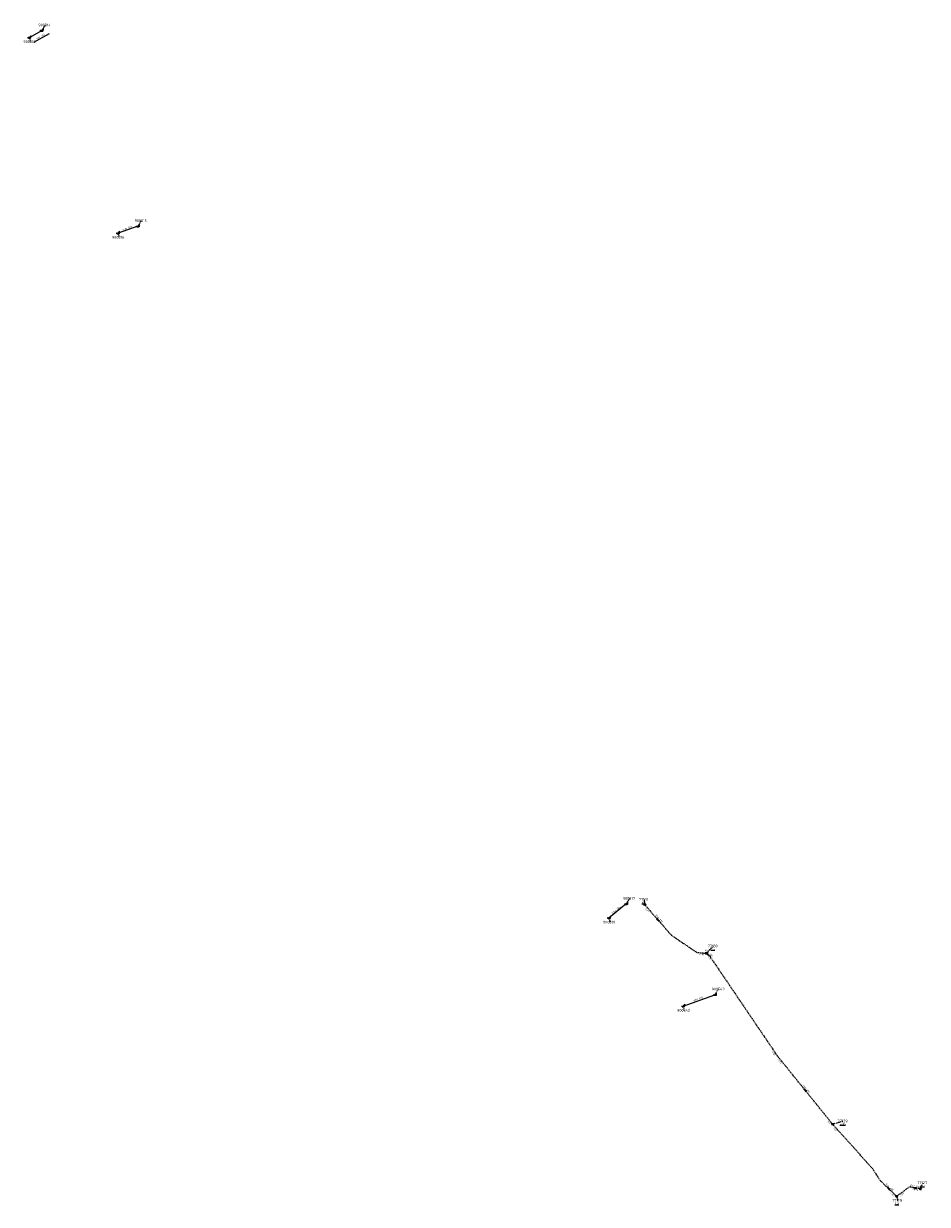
# Model space of a CAD drawing. Extents: x 188323 to 208361, y 565368 to 574910.
# Tile 245 of 256: x 201630 to 202130, y 574161 to 574814. Entities that reach past the tile are written whole.
import ezdxf

# ---------------------------------------------------------------- set-up
doc = ezdxf.new("R2010")
doc.units = 0
doc.linetypes.add('DASHDOT', pattern=[1, 0.5, -0.25, 0, -0.25])
doc.linetypes.add('DASHED', pattern=[0.75, 0.5, -0.25])
doc.layers.get('0').update_dxf_attribs({"linetype": 'CONTINUOUS'})
for name, color, linetype in [('RIO-AFM', 7, 'CONTINUOUS'), ('RIO-BOK', 7, 'CONTINUOUS'), ('RIO-DET', 7, 'CONTINUOUS'), ('RIO-KNP', 7, 'CONTINUOUS'), ('RIO-KNR', 7, 'CONTINUOUS'), ('RIO-LAG', 7, 'CONTINUOUS'), ('RIO-LAG_2B', 7, 'DASHED'), ('RIO-LEN', 7, 'CONTINUOUS'), ('RIO-MVD', 1, 'CONTINUOUS'), ('RIO-VRB', 6, 'DASHDOT'), ('RIO-VRH', 7, 'CONTINUOUS')]:
    doc.layers.add(name, color=color, linetype=linetype)
doc.styles.add('RIO-TXT', font='isocp.shx')

# ---------------------------------------------------------------- blocks, each defined once
blk = doc.blocks.new('L_VHR')
blk.add_lwpolyline([(-0.5, 0), (0.5, 0), (-0.5, 0.15), (-0.5, -0.15), (0.5, 0)])
blk = doc.blocks.new('K_FIC')
blk.add_circle((0, 0), 0.0625)
at = {"style": 'RIO-TXT', "flags": 1}
blk.add_attdef('KNOOPNAAM', (2, 2), '', height=1, dxfattribs=at)
blk = doc.blocks.new('K_IPD')
blk.add_lwpolyline([(-0.496027, 0.307994), (0.503973, 0.307994), (0.003973, -0.558031)], close=True)
blk.add_solid([(-0.496027, 0.307994), (0.503973, 0.307994), (0.003973, -0.558031)])
at = {"style": 'RIO-TXT', "flags": 1}
blk.add_attdef('KNOOPNAAM', (2, 2), '', height=1, dxfattribs=at)
blk = doc.blocks.new('K_UTB')
blk.add_lwpolyline([(0.5, 0.15), (0.5, -0.3), (-0.5, -0.3), (-0.5, 0.15), (-0.45, 0.15), (-0.45, -0.25), (0, -0.25), (0.45, -0.25), (0.45, 0.15)], close=True)
blk.add_lwpolyline([(0.85, 0.6), (0.55, 0.65), (0.614828, 0.459583), (0.850842, 0.598937)])
blk.add_arc((0.85, -0.25), 0.85, 90, 180)
at = {"style": 'RIO-TXT', "flags": 1}
blk.add_attdef('KNOOPNAAM', (2, 2), '', height=1, dxfattribs=at)
blk = doc.blocks.new('1289_90______900313____900314_')
at = {"layer": 'RIO-LAG'}
blk.add_line((0, 0), (8.556, 4.821), dxfattribs=at)
at = {"layer": 'RIO-AFM', "style": 'RIO-TXT'}
blk.add_text('r 300', height=0.9, rotation=29.3985, dxfattribs=at).set_placement((3.0913, 2.3159))
at = {"layer": 'RIO-LEN', "style": 'RIO-TXT'}
blk.add_text('8m', height=0.9, rotation=29.3985, dxfattribs=at).set_placement((1.68, 1.5206))

msp = doc.modelspace()

# ---------------------------------------------------------------- linework, layer by layer
at = {"layer": 'RIO-LAG'}
for p, q in [((201632.848, 574806.72), (201639.696, 574810.624)), ((201692.928, 574702.272), (201681.904, 574698.432)), ((201963.184, 574327.04), (201953.664, 574319.232)), ((201994.688, 574270.4), (202012.304, 574276.736))]:
    msp.add_line(p, q, dxfattribs=at)
at = {"layer": 'RIO-LAG_2B'}
msp.add_line((202077.376, 574205.056), (202046.944, 574242.688), dxfattribs=at)
for points in [[(201973.344, 574326.656), (201988.208, 574309.632), (202002.192, 574300.16), (202007.584, 574299.712)], [(202007.584, 574299.712), (202009.472, 574297.984), (202046.944, 574242.688)], [(202112.928, 574165.12), (202103.856, 574173.696), (202099.6, 574180.352), (202077.376, 574205.056)], [(202125.936, 574169.216), (202119.776, 574170.24), (202112.928, 574165.12)]]:
    msp.add_lwpolyline(points, dxfattribs=at)
at = {"layer": 'RIO-VRB'}
for p, q in [((201639.7, 574810.6), (201641.6764, 574813.6558)), ((201632.85, 574806.74), (201633.3835, 574804.4116)), ((201692.93, 574702.28), (201694.9064, 574705.3358)), ((201681.9, 574698.43), (201682.4335, 574696.1016)), ((201963.19, 574327.02), (201965.1664, 574330.0758)), ((201973.34, 574326.68), (201973.3397, 574329.455)), ((201953.66, 574319.22), (201954.1935, 574316.8916)), ((202007.59, 574299.74), (202011.4774, 574303.7024)), ((202012.3, 574276.75), (202014.2764, 574279.8058)), ((201994.68, 574270.39), (201995.2135, 574268.0616)), ((202077.37, 574205.06), (202083.3527, 574206.815)), ((202125.93, 574169.24), (202127.4672, 574172.6032)), ((202112.92, 574165.12), (202113.4535, 574162.7916))]:
    msp.add_line(p, q, dxfattribs=at)

# ---------------------------------------------------------------- block references
at = {"layer": 'RIO-DET'}
msp.add_blockref('1289_90______900313____900314_', (201635.344, 574804.224), dxfattribs=at)
at = {"layer": 'RIO-KNP', "xscale": 1.25, "yscale": 1.25, "zscale": 1.25}
for name, p in [('K_UTB', (201632.848, 574806.72)), ('K_UTB', (201639.696, 574810.624)), ('K_UTB', (201692.928, 574702.272)), ('K_UTB', (201681.904, 574698.432)), ('K_UTB', (201963.184, 574327.04)), ('K_IPD', (201973.344, 574326.656)), ('K_UTB', (201953.664, 574319.232)), ('K_IPD', (202007.584, 574299.712)), ('K_UTB', (201994.688, 574270.4)), ('K_UTB', (202012.304, 574276.736)), ('K_FIC', (202046.944, 574242.688)), ('K_IPD', (202077.376, 574205.056)), ('K_IPD', (202125.936, 574169.216)), ('K_IPD', (202112.928, 574165.12))]:
    msp.add_blockref(name, p, dxfattribs=at)
at = {"layer": 'RIO-VRH'}
for p, xscale, yscale, zscale, rotation in [((201980.775, 574318.165), 2, 2, 2, 311.1313), ((202008.535, 574298.875), 1.311, 1.311, 1.311, 317.535), ((202062.16, 574223.88), 2, 2, 2, 128.9497), ((202108.39, 574169.395), 2, 2, 2, 136.6632), ((202122.855, 574169.75), 2, 2, 2, 170.584)]:
    msp.add_blockref('L_VHR', p, dxfattribs=dict(at, xscale=xscale, yscale=yscale, zscale=zscale, rotation=rotation))

# ---------------------------------------------------------------- texts
at = {"layer": 'RIO-AFM', "style": 'RIO-TXT'}
for s, rotation, p in [('r 500', 379.2395, (201686.4839, 574700.563)), ('r 1000', 399.2953, (201957.2703, 574322.8252)), ('r 250', 311.1313, (201980.6236, 574319.1087)), ('r 250', 317.535, (202008.2751, 574299.7912)), ('r 600', 19.8452, (202002.5581, 574273.7652)), ('r 250', 308.9497, (202062.0509, 574224.8341)), ('r 250', 316.6632, (202108.1461, 574170.3174)), ('r 250', 350.584, (202122.1377, 574170.3773))]:
    msp.add_text(s, height=0.9, rotation=rotation, dxfattribs=at).set_placement(p)
at = {"layer": 'RIO-BOK', "style": 'RIO-TXT'}
for s, rotation, p in [('-0.87', 311.1313, (201973.2074, 574324.7047)), ('-1.19', 355.8696, (202003.4005, 574298.6398)), ('-1.19', 317.535, (202007.6785, 574297.7622)), ('-1.33', 304.1215, (202043.5246, 574245.3311)), ('-1.33', 308.9497, (202046.7422, 574240.7312)), ('-1.09', 308.9497, (202073.7258, 574207.3865)), ('-1.09', 312.0036, (202077.2674, 574203.0829)), ('-1.00', 316.6632, (202108.9811, 574166.9195)), ('-1.00', 396.8394, (202114.8799, 574164.8402)), ('-0.72', 350.584, (202121.6571, 574168.5309))]:
    msp.add_text(s, height=0.9, rotation=rotation, dxfattribs=at).set_placement(p)
at = {"layer": 'RIO-KNR', "style": 'RIO-TXT'}
for s, p in [('900314', (201637.8514, 574812.9058)), ('900313', (201629.5585, 574803.6616)), ('900315', (201691.0814, 574704.5858)), ('900316', (201678.6085, 574695.3516)), ('900317', (201961.3414, 574329.3258)), ('77131', (201970.1522, 574328.705)), ('900319', (201950.3685, 574316.1416)), ('77130', (202008.2899, 574302.9524)), ('900543', (202010.4514, 574279.0558)), ('900542', (201991.3885, 574267.3116)), ('77129', (202080.1652, 574206.065)), ('77127', (202124.2797, 574171.8532)), ('77128', (202110.266, 574162.0416))]:
    msp.add_text(s, height=1.5, dxfattribs=at).set_placement(p)
at = {"layer": 'RIO-LEN', "style": 'RIO-TXT'}
for s, rotation, p in [('12m', 379.2395, (201684.445, 574699.8498)), ('12m', 399.2953, (201955.5997, 574321.4561)), ('45m', 311.1313, (201979.2019, 574320.7348)), ('69m', 317.535, (202006.6808, 574301.2486)), ('19m', 19.8452, (202000.5264, 574273.0319)), ('48m', 308.9497, (202060.6921, 574226.5131)), ('54m', 316.6632, (202106.5743, 574171.7989)), ('15m', 350.584, (202120.0066, 574170.7293))]:
    msp.add_text(s, height=0.9, rotation=rotation, dxfattribs=at).set_placement(p)
at = {"layer": 'RIO-MVD', "style": 'RIO-TXT'}
for s, p in [('%%U0.18', (201971.8097, 574327.305)), ('%%U0.15', (202009.9474, 574301.5524)), ('%%U-0.06', (202081.4402, 574204.665)), ('%%U0.33', (202125.9372, 574170.4532)), ('%%U0.01', (202111.9235, 574160.6416))]:
    msp.add_text(s, height=0.9, dxfattribs=at).set_placement(p)

doc.saveas('drawing.dxf')
